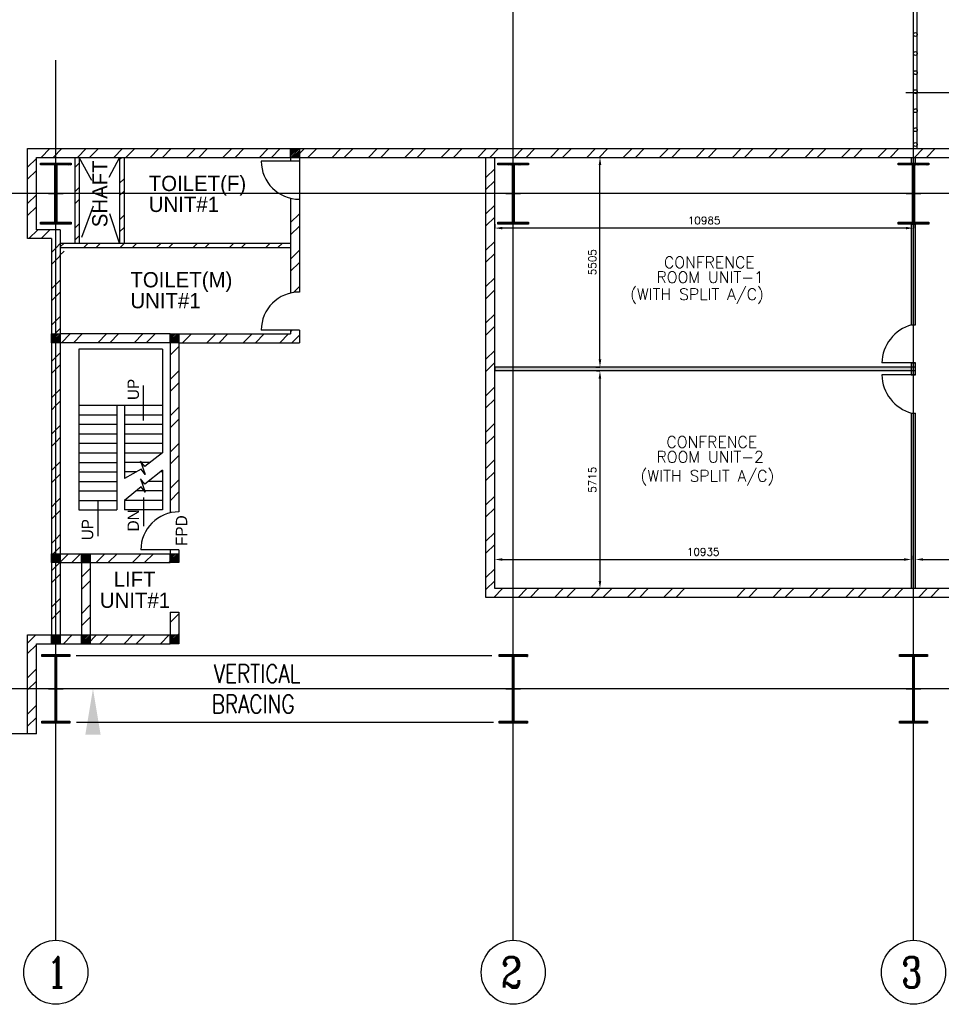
# Model space of a CAD drawing. Extents: x 361682 to 759535, y 756798 to 1113679.
# Tile 31 of 80: x 494328 to 518505, y 930280 to 956122. Entities that reach past the tile are written whole.
import ezdxf

# ---------------------------------------------------------------- set-up
doc = ezdxf.new("R2010")
doc.units = 0
doc.header["$LTSCALE"] = 700
doc.header["$MEASUREMENT"] = 0
doc.header["$PDMODE"] = 2
doc.header["$PDSIZE"] = -1
doc.linetypes.add('CENTER', pattern=[2, 1.25, -0.25, 0.25, -0.25])
doc.layers.get('0').update_dxf_attribs({"linetype": 'CONTINUOUS'})
doc.layers.get('DEFPOINTS').update_dxf_attribs({"linetype": 'CONTINUOUS'})
for name, color, linetype in [('BRACING', 7, 'CONTINUOUS'), ('CEN', 2, 'CENTER'), ('COL', 1, 'CONTINUOUS'), ('DIM', 4, 'CONTINUOUS'), ('GRID', 9, 'CONTINUOUS'), ('OWS', 7, 'CONTINUOUS'), ('PNL', 6, 'CONTINUOUS'), ('ROOM', 7, 'CONTINUOUS'), ('STAIR', 2, 'CONTINUOUS'), ('STEEL', 231, 'CONTINUOUS'), ('TEXT', 4, 'CONTINUOUS'), ('WALL', 7, 'CONTINUOUS'), ('WALLHATCH', 254, 'CONTINUOUS')]:
    doc.layers.add(name, color=color, linetype=linetype)
doc.styles.add('HTX11', font='O8111901')
doc.styles.add('ROMANC', font='romanc')
doc.styles.add('ROMANS', font='romans.shx')
doc.styles.add('ROMANT', font='ROMANT')
doc.dimstyles.new('STANDARD$0', dxfattribs={"dimtxt": 200, "dimasz": 200, "dimexe": 0, "dimexo": 100, "dimgap": 100, "dimtad": 1, "dimdec": 0, "dimzin": 0, "dimdsep": 46, "dimtxsty": 'ROMANS', "dimcen": 0.09, "dimclrd": 256, "dimclre": 256, "dimclrt": 256, "dimadec": 0, "dimazin": 0, "dimtfac": 1, "dimtdec": 0, "dimtmove": 0, "dimatfit": 3, "dimfxl": 1, "dimtolj": 1, "dimtzin": 0, "dimlwd": -1, "dimlwe": -1, "dimarcsym": 0})
pattern_1 = [(0, (995316.982, 140144.124), (15.625, 31.25), [0, -31.25])]

# ---------------------------------------------------------------- blocks, each defined once
blk = doc.blocks.new('C-ROW COLUMN')
at = {"layer": 'COL'}
h = blk.add_hatch(dxfattribs=at)
h.set_pattern_fill('ANSI31', color=256, scale=200, style=0)
h.set_pattern_definition([(45, (-1315.907, -6.545), (-17.6776695, 17.6776695), [])])
h.paths.add_polyline_path([(77855, 120865), (77055, 120865), (77055, 120820), (77855, 120820)])
h.paths.add_polyline_path([(77478, 120820), (77433, 120820), (77433, 119310), (77478, 119310)])
h.paths.add_polyline_path([(77855, 119310), (77055, 119310), (77055, 119265), (77855, 119265)])
at = {"layer": 'CEN'}
for p, q in [((77455, 119265), (77455, 120865)), ((77264, 120065), (77647, 120065))]:
    blk.add_line(p, q, dxfattribs=at)
at = {"layer": 'COL'}
for points in [[(77055, 120865), (77855, 120865), (77855, 120820), (77055, 120820)], [(77433, 120820), (77478, 120820), (77478, 119310), (77433, 119310)], [(77055, 119310), (77855, 119310), (77855, 119265), (77055, 119265)]]:
    blk.add_lwpolyline(points, close=True, dxfattribs=at)
blk = doc.blocks.new('*D2045')
at = {"layer": 'DEFPOINTS', "color": 0, "transparency": 16777216}
for p in [(509561, 946904), (509550, 941189), (509561, 941189)]:
    blk.add_point(p, dxfattribs=at)
at = {"layer": 'ROOM', "transparency": 16777216}
for p, q in [((509461, 946904), (509550, 946904)), ((509461, 941189), (509550, 941189))]:
    blk.add_line(p, q, dxfattribs=at)
at = {"layer": 'ROOM', "color": 3, "transparency": 16777216}
blk.add_line((509550, 946704), (509550, 941389), dxfattribs=at)
for points in [[(509516, 946704), (509583, 946704), (509550, 946904)], [(509516, 941389), (509583, 941389), (509550, 941189)]]:
    blk.add_solid(points, dxfattribs=at)
at = {"layer": 'ROOM', "color": 3, "transparency": 16777216, "insert": (509350, 944047), "char_height": 200, "attachment_point": 5, "rotation": 90, "style": 'ROMANS'}
blk.add_mtext('\\A1;5715', dxfattribs=at)
blk = doc.blocks.new('*D2046')
at = {"layer": 'DEFPOINTS', "color": 0, "transparency": 16777216}
for p in [(509346, 952509), (509551, 952509), (509346, 947004)]:
    blk.add_point(p, dxfattribs=at)
at = {"layer": 'ROOM', "transparency": 16777216}
for p, q in [((509446, 952509), (509551, 952509)), ((509446, 947004), (509551, 947004))]:
    blk.add_line(p, q, dxfattribs=at)
at = {"layer": 'ROOM', "color": 3, "transparency": 16777216}
blk.add_line((509551, 947204), (509551, 952309), dxfattribs=at)
for points in [[(509517, 952309), (509584, 952309), (509551, 952509)], [(509517, 947204), (509584, 947204), (509551, 947004)]]:
    blk.add_solid(points, dxfattribs=at)
at = {"layer": 'ROOM', "color": 3, "transparency": 16777216, "insert": (509351, 949757), "char_height": 200, "attachment_point": 5, "rotation": 90, "style": 'ROMANS'}
blk.add_mtext('\\A1;5505', dxfattribs=at)
blk = doc.blocks.new('*D2047')
at = {"layer": 'DEFPOINTS', "color": 0, "transparency": 16777216}
for p in [(506790, 950652), (506790, 950652), (517775, 950652)]:
    blk.add_point(p, dxfattribs=at)
at = {"layer": 'ROOM', "transparency": 16777216}
for p, q in [((506790, 950752), (506790, 950652)), ((517775, 950752), (517775, 950652))]:
    blk.add_line(p, q, dxfattribs=at)
at = {"layer": 'ROOM', "color": 3, "transparency": 16777216}
blk.add_line((517575, 950652), (506990, 950652), dxfattribs=at)
for points in [[(506990, 950685), (506990, 950619), (506790, 950652)], [(517575, 950685), (517575, 950619), (517775, 950652)]]:
    blk.add_solid(points, dxfattribs=at)
at = {"layer": 'ROOM', "color": 3, "transparency": 16777216, "insert": (512283, 950852), "char_height": 200, "attachment_point": 5, "style": 'ROMANS'}
blk.add_mtext('\\A1;10985', dxfattribs=at)
blk = doc.blocks.new('*D2049')
at = {"layer": 'DEFPOINTS', "color": 0, "transparency": 16777216}
for p in [(517825, 941955), (520333, 941955), (520333, 941955)]:
    blk.add_point(p, dxfattribs=at)
at = {"layer": 'ROOM', "transparency": 16777216}
for p, q in [((517825, 941855), (517825, 941955)), ((520333, 942055), (520333, 941955))]:
    blk.add_line(p, q, dxfattribs=at)
at = {"layer": 'ROOM', "color": 3, "transparency": 16777216}
blk.add_line((518025, 941955), (520133, 941955), dxfattribs=at)
for points in [[(518025, 941988), (518025, 941922), (517825, 941955)], [(520133, 941988), (520133, 941922), (520333, 941955)]]:
    blk.add_solid(points, dxfattribs=at)
at = {"layer": 'ROOM', "color": 3, "transparency": 16777216, "insert": (519079, 942155), "char_height": 200, "attachment_point": 5, "style": 'ROMANS'}
blk.add_mtext('\\A1;2508', dxfattribs=at)
blk = doc.blocks.new('*D2050')
at = {"layer": 'DEFPOINTS', "color": 0, "transparency": 16777216}
for p in [(506790, 941955), (517725, 941955), (517725, 941955)]:
    blk.add_point(p, dxfattribs=at)
at = {"layer": 'ROOM', "transparency": 16777216}
for p, q in [((506790, 941855), (506790, 941955)), ((517725, 942055), (517725, 941955))]:
    blk.add_line(p, q, dxfattribs=at)
at = {"layer": 'ROOM', "color": 3, "transparency": 16777216}
blk.add_line((506990, 941955), (517525, 941955), dxfattribs=at)
for points in [[(506990, 941988), (506990, 941921), (506790, 941955)], [(517525, 941988), (517525, 941921), (517725, 941955)]]:
    blk.add_solid(points, dxfattribs=at)
at = {"layer": 'ROOM', "color": 3, "transparency": 16777216, "insert": (512258, 942155), "char_height": 200, "attachment_point": 5, "style": 'ROMANS'}
blk.add_mtext('\\A1;10935', dxfattribs=at)

msp = doc.modelspace()

# ---------------------------------------------------------------- hatches: boundary and pattern name
at = {"layer": 'COL'}
h = msp.add_hatch(dxfattribs=at)
h.set_pattern_fill('ANSI31', color=256, scale=200, style=0)
h.set_pattern_definition([(45, (416503.825, 831487.805), (-17.6776695, 17.6776695), [])])
h.paths.add_polyline_path([(495675.2, 952359.5), (494875.2, 952359.5), (494875.2, 952314.5), (495675.2, 952314.5)])
h.paths.add_polyline_path([(495297.7, 952314.5), (495252.7, 952314.5), (495252.7, 950804.5), (495297.7, 950804.5)])
h.paths.add_polyline_path([(495675.2, 950804.5), (494875.2, 950804.5), (494875.2, 950759.5), (495675.2, 950759.5)])
h = msp.add_hatch(dxfattribs=at)
h.set_pattern_fill('ANSI31', color=256, scale=200, style=0)
h.set_pattern_definition([(45, (428503.825, 831487.805), (-17.6776695, 17.6776695), [])])
h.paths.add_polyline_path([(507675.2, 952359.5), (506875.2, 952359.5), (506875.2, 952314.5), (507675.2, 952314.5)])
h.paths.add_polyline_path([(507297.7, 952314.5), (507252.7, 952314.5), (507252.7, 950804.5), (507297.7, 950804.5)])
h.paths.add_polyline_path([(507675.2, 950804.5), (506875.2, 950804.5), (506875.2, 950759.5), (507675.2, 950759.5)])
h = msp.add_hatch(dxfattribs=at)
h.set_pattern_fill('ANSI31', color=256, scale=200, style=0)
h.set_pattern_definition([(45, (439003.825, 831487.805), (-17.6776695, 17.6776695), [])])
h.paths.add_polyline_path([(518175.2, 952359.5), (517375.2, 952359.5), (517375.2, 952314.5), (518175.2, 952314.5)])
h.paths.add_polyline_path([(517797.7, 952314.5), (517752.7, 952314.5), (517752.7, 950804.5), (517797.7, 950804.5)])
h.paths.add_polyline_path([(518175.2, 950804.5), (517375.2, 950804.5), (517375.2, 950759.5), (518175.2, 950759.5)])
h = msp.add_hatch(dxfattribs=at)
h.set_pattern_fill('ANSI31', color=256, scale=200, style=0)
h.set_pattern_definition([(45, (479332.993, 915673.64), (-17.67767, 17.67767), [])])
h.paths.add_polyline_path([(494905.2, 937709.5), (495645.2, 937709.5), (495645.2, 937659.5), (494905.2, 937659.5)])
h.paths.add_polyline_path([(495259.2, 939409.5), (495291.2, 939409.5), (495291.2, 937709.5), (495259.2, 937709.5)])
h.paths.add_polyline_path([(494905.2, 939459.5), (495645.2, 939459.5), (495645.2, 939409.5), (494905.2, 939409.5)])
h = msp.add_hatch(dxfattribs=at)
h.set_pattern_fill('ANSI31', color=256, scale=200, style=0)
h.set_pattern_definition([(45, (491332.993, 915673.64), (-17.67767, 17.67767), [])])
h.paths.add_polyline_path([(506905.2, 937709.5), (507645.2, 937709.5), (507645.2, 937659.5), (506905.2, 937659.5)])
h.paths.add_polyline_path([(507259.2, 939409.5), (507291.2, 939409.5), (507291.2, 937709.5), (507259.2, 937709.5)])
h.paths.add_polyline_path([(506905.2, 939459.5), (507645.2, 939459.5), (507645.2, 939409.5), (506905.2, 939409.5)])
h = msp.add_hatch(dxfattribs=at)
h.set_pattern_fill('ANSI31', color=256, scale=200, style=0)
h.set_pattern_definition([(45, (501832.993, 915673.64), (-17.67767, 17.67767), [])])
h.paths.add_polyline_path([(517405.2, 937709.5), (518145.2, 937709.5), (518145.2, 937659.5), (517405.2, 937659.5)])
h.paths.add_polyline_path([(517759.2, 939409.5), (517791.2, 939409.5), (517791.2, 937709.5), (517759.2, 937709.5)])
h.paths.add_polyline_path([(517405.2, 939459.5), (518145.2, 939459.5), (518145.2, 939409.5), (517405.2, 939409.5)])
at = {"layer": 'WALLHATCH'}
h = msp.add_hatch(dxfattribs=at)
h.set_pattern_fill('DOTS', color=2, scale=500)
h.set_pattern_definition(pattern_1)
h.paths.add_polyline_path([(517825.2, 950759.5), (517775.2, 950759.5), (517775.2, 948112), (517825.2, 948112)])
h.paths.add_polyline_path([(517775.2, 950759.5), (517725.2, 950759.5), (517725.2, 948112), (517775.2, 948112)])
h.paths.add_polyline_path([(517825.2, 952509.5), (517775.2, 952509.5), (517775.2, 952359.5), (517825.2, 952359.5)])
h.paths.add_polyline_path([(517775.2, 952509.5), (517725.2, 952509.5), (517725.2, 952359.5), (517775.2, 952359.5)])
h.paths.add_polyline_path([(517775.2, 947112), (517725.2, 947112), (517725.2, 947004.5), (517775.2, 947004.5)])
h.paths.add_polyline_path([(517825.2, 947112), (517775.2, 947112), (517775.2, 947004.5), (517825.2, 947004.5)])
h.paths.add_polyline_path([(517825.2, 947004.5), (517775.2, 947004.5), (517775.2, 946904.5), (517825.2, 946904.5)])
h.paths.add_polyline_path([(517775.2, 947004.5), (517725.2, 947004.5), (517725.2, 946904.5), (517775.2, 946904.5)])
h.paths.add_polyline_path([(517775.2, 946904.5), (517725.2, 946904.5), (517725.2, 946797), (517775.2, 946797)])
h.paths.add_polyline_path([(517825.2, 946904.5), (517775.2, 946904.5), (517775.2, 946797), (517825.2, 946797)])
h = msp.add_hatch(dxfattribs=at)
h.set_pattern_fill('DOTS', color=2, scale=500)
h.set_pattern_definition(pattern_1)
h.paths.add_polyline_path([(517725.2, 947004.5), (507275.2, 947004.5), (507275.2, 946904.5), (517725.2, 946904.5)])
h.paths.add_polyline_path([(507275.2, 947004.5), (506790.2, 947004.5), (506790.2, 946904.5), (507275.2, 946904.5)])
h = msp.add_hatch(dxfattribs=at)
h.set_pattern_fill('DOTS', color=2, scale=500)
h.set_pattern_definition(pattern_1)
h.paths.add_polyline_path([(517825.2, 945797), (517775.2, 945797), (517775.2, 941189.5), (517825.2, 941189.5)])
h.paths.add_polyline_path([(517775.2, 945797), (517725.2, 945797), (517725.2, 941189.5), (517775.2, 941189.5)])

# ---------------------------------------------------------------- linework, layer by layer
for p, q in [((494888, 952509.5), (495118, 952739.5)), ((495206.2, 952509.5), (495436.2, 952739.5)), ((495842.6, 952509.5), (496072.6, 952739.5)), ((496160.8, 952509.5), (496390.8, 952739.5)), ((496797.2, 952509.5), (497027.2, 952739.5)), ((497115.4, 952509.5), (497345.4, 952739.5)), ((497751.8, 952509.5), (497981.8, 952739.5)), ((498070, 952509.5), (498300, 952739.5)), ((498706.4, 952509.5), (498936.4, 952739.5)), ((499024.6, 952509.5), (499254.6, 952739.5)), ((499661, 952509.5), (499891, 952739.5)), ((499979.2, 952509.5), (500209.2, 952739.5)), ((500615.6, 952509.5), (500845.6, 952739.5)), ((500933.8, 952509.5), (501163.8, 952739.5)), ((501570.2, 952509.5), (501800.2, 952739.5)), ((501888.4, 952509.5), (502118.4, 952739.5)), ((502524.8, 952509.5), (502754.8, 952739.5)), ((502843, 952509.5), (503073, 952739.5)), ((503479.4, 952509.5), (503709.4, 952739.5)), ((503797.6, 952509.5), (504027.6, 952739.5)), ((504434, 952509.5), (504664, 952739.5)), ((504752.2, 952509.5), (504982.2, 952739.5)), ((505388.6, 952509.5), (505618.6, 952739.5)), ((505706.8, 952509.5), (505936.8, 952739.5)), ((506343.2, 952509.5), (506573.2, 952739.5)), ((506661.3, 952509.5), (506891.3, 952739.5)), ((507297.7, 952509.5), (507527.7, 952739.5)), ((507615.9, 952509.5), (507845.9, 952739.5)), ((508252.3, 952509.5), (508482.3, 952739.5)), ((508570.5, 952509.5), (508800.5, 952739.5)), ((509206.9, 952509.5), (509436.9, 952739.5)), ((509525.1, 952509.5), (509755.1, 952739.5)), ((510161.5, 952509.5), (510391.5, 952739.5)), ((510479.7, 952509.5), (510709.7, 952739.5)), ((511116.1, 952509.5), (511346.1, 952739.5)), ((511434.3, 952509.5), (511664.3, 952739.5)), ((512070.7, 952509.5), (512300.7, 952739.5)), ((512388.9, 952509.5), (512618.9, 952739.5)), ((513025.3, 952509.5), (513255.3, 952739.5)), ((513343.5, 952509.5), (513573.5, 952739.5)), ((513979.9, 952509.5), (514209.9, 952739.5)), ((514298.1, 952509.5), (514528.1, 952739.5)), ((514934.5, 952509.5), (515164.5, 952739.5)), ((515252.7, 952509.5), (515482.7, 952739.5)), ((515889.1, 952509.5), (516119.1, 952739.5)), ((516207.3, 952509.5), (516437.3, 952739.5)), ((516843.7, 952509.5), (517073.7, 952739.5)), ((517161.9, 952509.5), (517391.9, 952739.5)), ((517798.3, 952509.5), (518028.3, 952739.5)), ((518116.5, 952509.5), (518346.5, 952739.5)), ((494535.2, 952252.9), (494765.2, 952482.9)), ((495775.2, 952243.6), (495890.2, 952358.6)), ((496950.2, 952464), (496995.6, 952509.5)), ((494535.2, 951934.7), (494765.2, 952164.7)), ((506560.2, 951981.9), (506790.2, 952211.9)), ((496950.2, 951827.6), (497065.2, 951942.6)), ((506560.2, 951663.7), (506790.2, 951893.7)), ((494535.2, 951298.3), (494765.2, 951528.3)), ((495775.2, 951607.2), (495890.2, 951722.2)), ((496950.2, 951509.4), (497065.2, 951624.4)), ((495775.2, 951289), (495835.6, 951349.5)), ((495835.6, 951349.5), (495890.2, 951404)), ((506560.2, 951027.3), (506790.2, 951257.3)), ((494535.2, 950980.1), (494765.2, 951210.1)), ((501435.2, 950795.1), (501665.2, 951025.1)), ((495775.2, 950652.6), (495890.2, 950767.6)), ((496950.2, 950873), (497065.2, 950988)), ((506560.2, 950709.1), (506790.2, 950939.1)), ((494570.9, 950379.5), (494800.9, 950609.5)), ((494889.1, 950379.5), (495119.1, 950609.5)), ((496950.2, 950554.9), (497065.2, 950669.9)), ((501435.2, 950476.9), (501665.2, 950706.9)), ((495275.2, 950129.1), (495390.2, 950244.1)), ((495390.2, 950159.4), (495490.2, 950259.5)), ((495775.2, 950334.4), (495890.2, 950449.4)), ((496011.6, 950144.5), (496126.6, 950259.5)), ((496329.8, 950144.5), (496444.8, 950259.5)), ((496966.2, 950144.5), (497081.2, 950259.5)), ((497284.4, 950144.5), (497399.4, 950259.5)), ((497920.8, 950144.5), (498035.8, 950259.5)), ((498239, 950144.5), (498354, 950259.5)), ((498875.4, 950144.5), (498990.4, 950259.5)), ((499193.6, 950144.5), (499308.6, 950259.5)), ((499830, 950144.5), (499945, 950259.5)), ((500148.2, 950144.5), (500263.2, 950259.5)), ((500784.6, 950144.5), (500899.6, 950259.5)), ((501102.8, 950144.5), (501217.8, 950259.5)), ((506560.2, 950072.7), (506790.2, 950302.7)), ((495160.2, 950014.1), (495275.2, 950129.1)), ((495375.2, 949934.5), (495490.2, 950049.5)), ((501435.2, 949840.5), (501665.2, 950070.5)), ((506560.2, 949754.5), (506790.2, 949984.5)), ((495160.2, 949695.9), (495275.2, 949810.9)), ((495275.2, 949810.9), (495390.2, 949925.9)), ((501435.2, 949522.3), (501665.2, 949752.3)), ((495275.2, 949174.5), (495390.2, 949289.5)), ((506560.2, 949118.1), (506790.2, 949348.1)), ((495160.2, 949059.5), (495275.2, 949174.5)), ((495275.2, 948856.4), (495390.2, 948971.4)), ((501512, 948962.7), (501665.2, 949115.9)), ((506560.2, 948799.9), (506790.2, 949029.9)), ((495160.2, 948741.4), (495275.2, 948856.4)), ((495160.2, 948105), (495275.2, 948220)), ((495275.2, 948220), (495390.2, 948335)), ((506560.2, 948163.5), (506790.2, 948393.5)), ((495247.9, 947874.5), (495275.2, 947901.8)), ((495275.2, 947901.8), (495390.2, 948016.8)), ((501435.2, 947931.3), (501478.4, 947974.5)), ((506560.2, 947845.4), (506790.2, 948075.4)), ((495420.8, 947644.5), (495650.8, 947874.5)), ((495739, 947644.5), (495969, 947874.5)), ((496375.4, 947644.5), (496605.4, 947874.5)), ((496693.6, 947644.5), (496923.6, 947874.5)), ((497330, 947644.5), (497560, 947874.5)), ((497648.2, 947644.5), (497878.2, 947874.5)), ((498275.2, 947635.1), (498284.6, 947644.5)), ((498505.2, 947865.1), (498514.6, 947874.5)), ((498602.8, 947644.5), (498832.8, 947874.5)), ((499239.2, 947644.5), (499469.2, 947874.5)), ((499557.4, 947644.5), (499787.4, 947874.5)), ((500193.8, 947644.5), (500423.8, 947874.5)), ((500512, 947644.5), (500742, 947874.5)), ((501148.4, 947644.5), (501378.4, 947874.5)), ((501466.6, 947644.5), (501665.2, 947843.1)), ((495275.2, 947265.4), (495390.2, 947380.4)), ((498275.2, 947316.9), (498505.2, 947546.9)), ((506560.2, 947209), (506790.2, 947439)), ((495160.2, 947150.4), (495275.2, 947265.4)), ((506560.2, 946890.8), (506790.2, 947120.8)), ((495160.2, 946832.2), (495275.2, 946947.2)), ((495275.2, 946947.2), (495390.2, 947062.2)), ((498275.2, 946680.5), (498505.2, 946910.5)), ((495275.2, 946310.8), (495390.2, 946425.8)), ((498275.2, 946362.3), (498505.2, 946592.3)), ((506560.2, 946254.4), (506790.2, 946484.4)), ((495160.2, 946195.8), (495275.2, 946310.8)), ((495275.2, 945992.6), (495390.2, 946107.6)), ((506560.2, 945936.2), (506790.2, 946166.2)), ((495160.2, 945877.6), (495275.2, 945992.6)), ((498275.2, 945725.9), (498505.2, 945955.9)), ((498275.2, 945407.7), (498505.2, 945637.7)), ((495160.2, 945241.2), (495275.2, 945356.2)), ((495275.2, 945356.2), (495390.2, 945471.2)), ((506560.2, 945299.8), (506790.2, 945529.8)), ((495275.2, 945038), (495390.2, 945153)), ((506560.2, 944981.6), (506790.2, 945211.6)), ((495160.2, 944923), (495275.2, 945038)), ((498275.2, 944771.3), (498505.2, 945001.3)), ((498275.2, 944453.1), (498505.2, 944683.1)), ((506560.2, 944345.2), (506790.2, 944575.2)), ((495160.2, 944286.6), (495275.2, 944401.6)), ((495275.2, 944401.6), (495390.2, 944516.6)), ((495160.2, 943968.4), (495275.2, 944083.4)), ((495275.2, 944083.4), (495390.2, 944198.4)), ((498275.2, 943816.7), (498505.2, 944046.7)), ((506560.2, 944027), (506790.2, 944257)), ((495275.2, 943447), (495390.2, 943562)), ((498275.2, 943498.5), (498505.2, 943728.5)), ((506560.2, 943390.6), (506790.2, 943620.6)), ((495160.2, 943332), (495275.2, 943447)), ((495275.2, 943128.8), (495390.2, 943243.8)), ((506560.2, 943072.4), (506790.2, 943302.4)), ((495160.2, 943013.8), (495275.2, 943128.8)), ((495160.2, 942377.4), (495275.2, 942492.4)), ((495275.2, 942492.4), (495390.2, 942607.4)), ((506560.2, 942436), (506790.2, 942666)), ((495275.2, 942174.2), (495390.2, 942289.2)), ((506560.2, 942117.8), (506790.2, 942347.8)), ((495205.5, 942104.5), (495275.2, 942174.2)), ((495390.2, 941886.3), (495608.4, 942104.5)), ((495696.6, 941874.5), (495926.6, 942104.5)), ((496333, 941874.5), (496563, 942104.5)), ((496651.2, 941874.5), (496881.2, 942104.5)), ((497287.6, 941874.5), (497517.6, 942104.5)), ((497605.8, 941874.5), (497835.8, 942104.5)), ((495160.2, 941656.3), (495378.4, 941874.5)), ((495945.2, 941486.7), (496175.2, 941716.7)), ((498242.2, 941874.5), (498275.2, 941907.5)), ((506560.2, 941481.4), (506790.2, 941711.4)), ((495160.2, 941338.1), (495390.2, 941568.1)), ((495945.2, 941168.5), (496175.2, 941398.5)), ((506560.2, 941163.2), (506790.2, 941393.2)), ((506765.7, 940959.5), (506995.7, 941189.5)), ((507402.1, 940959.5), (507632.1, 941189.5)), ((507720.3, 940959.5), (507950.3, 941189.5)), ((508356.7, 940959.5), (508586.7, 941189.5)), ((508674.9, 940959.5), (508904.9, 941189.5)), ((509311.3, 940959.5), (509541.3, 941189.5)), ((509629.4, 940959.5), (509859.4, 941189.5)), ((510265.8, 940959.5), (510495.8, 941189.5)), ((510584, 940959.5), (510814, 941189.5)), ((511220.4, 940959.5), (511450.4, 941189.5)), ((511538.6, 940959.5), (511768.6, 941189.5)), ((513129.6, 940959.5), (513359.6, 941189.5)), ((513447.8, 940959.5), (513677.8, 941189.5)), ((514084.2, 940959.5), (514314.2, 941189.5)), ((514402.4, 940959.5), (514632.4, 941189.5)), ((515038.8, 940959.5), (515268.8, 941189.5)), ((515357, 940959.5), (515587, 941189.5)), ((515993.4, 940959.5), (516223.4, 941189.5)), ((516311.6, 940959.5), (516541.6, 941189.5)), ((516948, 940959.5), (517178, 941189.5)), ((517266.2, 940959.5), (517496.2, 941189.5)), ((517902.6, 940959.5), (518132.6, 941189.5)), ((518220.8, 940959.5), (518450.8, 941189.5)), ((495160.2, 940701.7), (495390.2, 940931.7)), ((495945.2, 940532.1), (496175.2, 940762.1)), ((495160.2, 940383.5), (495390.2, 940613.5)), ((495945.2, 940213.9), (496175.2, 940443.9)), ((494535.2, 939758.5), (494751.2, 939974.5)), ((495157.6, 939744.5), (495387.6, 939974.5)), ((495287.6, 939874.5), (495390.2, 939977.1)), ((495475.8, 939744.5), (495705.8, 939974.5)), ((496112.2, 939744.5), (496342.2, 939974.5)), ((496430.4, 939744.5), (496660.4, 939974.5)), ((497066.8, 939744.5), (497296.8, 939974.5)), ((497384.9, 939744.5), (497614.9, 939974.5)), ((498021.3, 939744.5), (498251.3, 939974.5)), ((494535.2, 939488.9), (494765.2, 939718.9)), ((495275.2, 937659.5), (495275.2, 939459.5)), ((507275.2, 937659.5), (507275.2, 939459.5)), ((517775.2, 937659.5), (517775.2, 939459.5)), ((494535.2, 938852.5), (494765.2, 939082.5)), ((494535.2, 938534.3), (494765.2, 938764.3)), ((494535.2, 937897.9), (494765.2, 938127.9)), ((494535.2, 937579.7), (494765.2, 937809.7))]:
    msp.add_line(p, q)
for centre in [(495275.2, 931120.4), (495275.2, 931120.4), (507275.2, 931120.4), (507275.2, 931120.4), (517775.2, 931120.4), (517775.2, 931120.4)]:
    msp.add_circle(centre, 840.3)
at = {"layer": 'BRACING'}
for p, q in [((495805, 939434.5), (506714.9, 939434.5)), ((495818.6, 937684.5), (506756.9, 937684.5))]:
    msp.add_line(p, q, dxfattribs=at)
at = {"layer": 'CEN'}
for p, q in [((495275.2, 950759.5), (495275.2, 952359.5)), ((496217.9, 951903.5), (495890.2, 952509.5)), ((496950.2, 952509.5), (496662.9, 951978.3)), ((507275.2, 950759.5), (507275.2, 952359.5)), ((517775.2, 950759.5), (517775.2, 952359.5)), ((495083.6, 951559.5), (495466.7, 951559.5)), ((507083.6, 951559.5), (507466.7, 951559.5)), ((517583.6, 951559.5), (517966.7, 951559.5)), ((496254.9, 951223.8), (495890.2, 950259.5)), ((496950.2, 950259.5), (496693, 951025)), ((495275.2, 937659.5), (495275.2, 939459.5)), ((507275.2, 937659.5), (507275.2, 939459.5)), ((517775.2, 937659.5), (517775.2, 939459.5)), ((495083.6, 938559.5), (495466.7, 938559.5)), ((507083.6, 938559.5), (507466.7, 938559.5)), ((517583.6, 938559.5), (517966.7, 938559.5))]:
    msp.add_line(p, q, dxfattribs=at)
at = {"layer": 'COL', "color": 1}
for p, q in [((501623.2, 952739.5), (501435.2, 952551.5)), ((501579, 952739.5), (501435.2, 952595.7)), ((501534.8, 952739.5), (501435.2, 952639.8)), ((501490.6, 952739.5), (501435.2, 952684)), ((501446.4, 952739.5), (501435.2, 952728.2)), ((501665.2, 952737.3), (501437.4, 952509.5)), ((501665.2, 952693.1), (501481.6, 952509.5)), ((501665.2, 952648.9), (501525.8, 952509.5)), ((501665.2, 952604.7), (501570, 952509.5)), ((501665.2, 952560.5), (501614.2, 952509.5)), ((501665.2, 952516.3), (501658.4, 952509.5)), ((495348.2, 947874.5), (495160.2, 947686.5)), ((495304, 947874.5), (495160.2, 947730.7)), ((495259.8, 947874.5), (495160.2, 947774.8)), ((495215.6, 947874.5), (495160.2, 947819)), ((495171.4, 947874.5), (495160.2, 947863.2)), ((495390.2, 947872.3), (495162.4, 947644.5)), ((495390.2, 947828.1), (495206.6, 947644.5)), ((495390.2, 947783.9), (495250.8, 947644.5)), ((495390.2, 947739.7), (495295, 947644.5)), ((495390.2, 947695.5), (495339.2, 947644.5)), ((495390.2, 947651.3), (495383.4, 947644.5)), ((498463.2, 947874.5), (498275.2, 947686.5)), ((498419, 947874.5), (498275.2, 947730.7)), ((498374.8, 947874.5), (498275.2, 947774.8)), ((498330.6, 947874.5), (498275.2, 947819)), ((498286.4, 947874.5), (498275.2, 947863.2)), ((498505.2, 947872.3), (498277.4, 947644.5)), ((498505.2, 947828.1), (498321.6, 947644.5)), ((498505.2, 947783.9), (498365.8, 947644.5)), ((498505.2, 947739.7), (498410, 947644.5)), ((498505.2, 947695.5), (498454.2, 947644.5)), ((498505.2, 947651.3), (498498.4, 947644.5)), ((495348.2, 942104.5), (495160.2, 941916.5)), ((495304, 942104.5), (495160.2, 941960.7)), ((495259.8, 942104.5), (495160.2, 942004.8)), ((495215.6, 942104.5), (495160.2, 942049)), ((495171.4, 942104.5), (495160.2, 942093.2)), ((495390.2, 942102.3), (495162.4, 941874.5)), ((495390.2, 942058.1), (495206.6, 941874.5)), ((495390.2, 942013.9), (495250.8, 941874.5)), ((495390.2, 941969.7), (495295, 941874.5)), ((496133.2, 942104.5), (495945.2, 941916.5)), ((496089, 942104.5), (495945.2, 941960.7)), ((496044.8, 942104.5), (495945.2, 942004.8)), ((496000.6, 942104.5), (495945.2, 942049)), ((495956.4, 942104.5), (495945.2, 942093.2)), ((496175.2, 942102.3), (495947.4, 941874.5)), ((496175.2, 942058.1), (495991.6, 941874.5)), ((496175.2, 942013.9), (496035.8, 941874.5)), ((496175.2, 941969.7), (496080, 941874.5)), ((498463.2, 942104.5), (498275.2, 941916.5)), ((498419, 942104.5), (498275.2, 941960.7)), ((498374.8, 942104.5), (498275.2, 942004.8)), ((498330.6, 942104.5), (498275.2, 942049)), ((498286.4, 942104.5), (498275.2, 942093.2)), ((498505.2, 942102.3), (498277.4, 941874.5)), ((498505.2, 942058.1), (498321.6, 941874.5)), ((498505.2, 942013.9), (498365.8, 941874.5)), ((498505.2, 941969.7), (498410, 941874.5)), ((495390.2, 941925.5), (495339.2, 941874.5)), ((495390.2, 941881.3), (495383.4, 941874.5)), ((496175.2, 941925.5), (496124.2, 941874.5)), ((496175.2, 941881.3), (496168.4, 941874.5)), ((498505.2, 941925.5), (498454.2, 941874.5)), ((498505.2, 941881.3), (498498.4, 941874.5)), ((495348.2, 939974.5), (495160.2, 939786.5)), ((495304, 939974.5), (495160.2, 939830.7)), ((495259.8, 939974.5), (495160.2, 939874.8)), ((495215.6, 939974.5), (495160.2, 939919)), ((495171.4, 939974.5), (495160.2, 939963.2)), ((495390.2, 939972.3), (495162.4, 939744.5)), ((495390.2, 939928.1), (495206.6, 939744.5)), ((495390.2, 939883.9), (495250.8, 939744.5)), ((496133.2, 939974.5), (495945.2, 939786.5)), ((496089, 939974.5), (495945.2, 939830.7)), ((496044.8, 939974.5), (495945.2, 939874.8)), ((496000.6, 939974.5), (495945.2, 939919)), ((495956.4, 939974.5), (495945.2, 939963.2)), ((496175.2, 939972.3), (495947.4, 939744.5)), ((496175.2, 939928.1), (495991.6, 939744.5)), ((496175.2, 939883.9), (496035.8, 939744.5)), ((498463.2, 939974.5), (498275.2, 939786.5)), ((498419, 939974.5), (498275.2, 939830.7)), ((498374.8, 939974.5), (498275.2, 939874.8)), ((498330.6, 939974.5), (498275.2, 939919)), ((498286.4, 939974.5), (498275.2, 939963.2)), ((498505.2, 939972.3), (498277.4, 939744.5)), ((498505.2, 939928.1), (498321.6, 939744.5)), ((498505.2, 939883.9), (498365.8, 939744.5)), ((495390.2, 939839.7), (495295, 939744.5)), ((495390.2, 939795.5), (495339.2, 939744.5)), ((495390.2, 939751.3), (495383.4, 939744.5)), ((496175.2, 939839.7), (496080, 939744.5)), ((496175.2, 939795.5), (496124.2, 939744.5)), ((496175.2, 939751.3), (496168.4, 939744.5)), ((498505.2, 939839.7), (498410, 939744.5)), ((498505.2, 939795.5), (498454.2, 939744.5)), ((498505.2, 939751.3), (498498.4, 939744.5))]:
    msp.add_line(p, q, dxfattribs=at)
at = {"layer": 'COL'}
for p, q in [((501435.2, 952739.5), (501665.2, 952739.5)), ((501435.2, 952509.5), (501435.2, 952739.5)), ((501665.2, 952739.5), (501665.2, 952509.5)), ((501665.2, 952509.5), (501435.2, 952509.5)), ((495160.2, 947874.5), (495390.2, 947874.5)), ((495160.2, 947644.5), (495160.2, 947874.5)), ((495390.2, 947644.5), (495160.2, 947644.5)), ((495390.2, 947874.5), (495390.2, 947644.5)), ((498275.2, 947874.5), (498505.2, 947874.5)), ((498275.2, 947644.5), (498275.2, 947874.5)), ((498505.2, 947644.5), (498275.2, 947644.5)), ((498505.2, 947874.5), (498505.2, 947644.5)), ((495160.2, 942104.5), (495390.2, 942104.5)), ((495160.2, 941874.5), (495160.2, 942104.5)), ((495390.2, 942104.5), (495390.2, 941874.5)), ((495945.2, 942104.5), (496175.2, 942104.5)), ((495945.2, 941874.5), (495945.2, 942104.5)), ((496175.2, 942104.5), (496175.2, 941874.5)), ((498275.2, 942104.5), (498505.2, 942104.5)), ((498275.2, 941874.5), (498275.2, 942104.5)), ((498505.2, 942104.5), (498505.2, 941874.5)), ((495390.2, 941874.5), (495160.2, 941874.5)), ((496175.2, 941874.5), (495945.2, 941874.5)), ((498505.2, 941874.5), (498275.2, 941874.5)), ((495160.2, 939974.5), (495390.2, 939974.5)), ((495160.2, 939744.5), (495160.2, 939974.5)), ((495390.2, 939974.5), (495390.2, 939744.5)), ((495945.2, 939974.5), (496175.2, 939974.5)), ((495945.2, 939744.5), (495945.2, 939974.5)), ((496175.2, 939974.5), (496175.2, 939744.5)), ((498275.2, 939974.5), (498505.2, 939974.5)), ((498275.2, 939744.5), (498275.2, 939974.5)), ((498505.2, 939974.5), (498505.2, 939744.5)), ((495390.2, 939744.5), (495160.2, 939744.5)), ((496175.2, 939744.5), (495945.2, 939744.5)), ((498505.2, 939744.5), (498275.2, 939744.5))]:
    msp.add_line(p, q, dxfattribs=at)
for points in [[(494875.2, 952359.5), (495675.2, 952359.5), (495675.2, 952314.5), (494875.2, 952314.5)], [(495252.7, 952314.5), (495297.7, 952314.5), (495297.7, 950804.5), (495252.7, 950804.5)], [(506875.2, 952359.5), (507675.2, 952359.5), (507675.2, 952314.5), (506875.2, 952314.5)], [(507252.7, 952314.5), (507297.7, 952314.5), (507297.7, 950804.5), (507252.7, 950804.5)], [(517375.2, 952359.5), (518175.2, 952359.5), (518175.2, 952314.5), (517375.2, 952314.5)], [(517752.7, 952314.5), (517797.7, 952314.5), (517797.7, 950804.5), (517752.7, 950804.5)], [(494875.2, 950804.5), (495675.2, 950804.5), (495675.2, 950759.5), (494875.2, 950759.5)], [(506875.2, 950804.5), (507675.2, 950804.5), (507675.2, 950759.5), (506875.2, 950759.5)], [(517375.2, 950804.5), (518175.2, 950804.5), (518175.2, 950759.5), (517375.2, 950759.5)], [(494905.2, 939459.5), (495645.2, 939459.5), (495645.2, 939409.5), (494905.2, 939409.5)], [(495259.2, 939409.5), (495291.2, 939409.5), (495291.2, 937709.5), (495259.2, 937709.5)], [(506905.2, 939459.5), (507645.2, 939459.5), (507645.2, 939409.5), (506905.2, 939409.5)], [(507259.2, 939409.5), (507291.2, 939409.5), (507291.2, 937709.5), (507259.2, 937709.5)], [(517405.2, 939459.5), (518145.2, 939459.5), (518145.2, 939409.5), (517405.2, 939409.5)], [(517759.2, 939409.5), (517791.2, 939409.5), (517791.2, 937709.5), (517759.2, 937709.5)], [(494905.2, 937709.5), (495645.2, 937709.5), (495645.2, 937659.5), (494905.2, 937659.5)], [(506905.2, 937709.5), (507645.2, 937709.5), (507645.2, 937659.5), (506905.2, 937659.5)], [(517405.2, 937709.5), (518145.2, 937709.5), (518145.2, 937659.5), (517405.2, 937659.5)]]:
    msp.add_lwpolyline(points, close=True, dxfattribs=at)
at = {"layer": 'DIM'}
for p, q in [((518775.2, 954201.3), (517575.2, 954201.3)), ((496475.2, 938559.5), (496250.2, 938559.5))]:
    msp.add_line(p, q, dxfattribs=at)
msp.add_solid([(496050.2, 937359.5), (496450.2, 937359.5), (496250.2, 938559.5)], dxfattribs=at)
at = {"layer": 'GRID'}
for p, q in [((507275.2, 931960.7), (507275.2, 978008)), ((517775.2, 931960.7), (517775.2, 978008)), ((495275.2, 931960.7), (495275.2, 955059.5)), ((540588.2, 951559.5), (492599.7, 951559.5)), ((517775.2, 941189.5), (517775.2, 945797)), ((540466.7, 938559.5), (492598.8, 938559.5)), ((508775.2, 938559.5), (493775.2, 938559.5))]:
    msp.add_line(p, q, dxfattribs=at)
at = {"layer": 'OWS', "color": 7}
msp.add_line((494765.2, 937378.8), (493325.3, 937378.8), dxfattribs=at)
at = {"layer": 'PNL', "color": 7}
for p, q in [((517725.2, 950759.5), (517825.2, 950759.5)), ((506790.2, 947004.5), (506790.2, 946904.5))]:
    msp.add_line(p, q, dxfattribs=at)
at = {"layer": 'ROOM', "color": 60}
for p, q in [((517725.2, 952359.5), (517725.2, 952509.5)), ((517725.2, 952359.5), (517825.2, 952359.5)), ((517825.2, 952359.5), (517825.2, 952509.5)), ((517725.2, 948112), (517725.2, 950759.5)), ((517825.2, 948112), (517825.2, 950759.5)), ((517825.2, 947004.5), (506790.2, 947004.5)), ((517825.2, 946904.5), (506790.2, 946904.5)), ((517725.2, 946797), (517725.2, 947112)), ((517825.2, 946797), (517825.2, 947112)), ((517725.2, 941189.5), (517725.2, 945797)), ((517825.2, 941189.5), (517825.2, 945797))]:
    msp.add_line(p, q, dxfattribs=at)
at = {"layer": 'ROOM', "color": 6}
for p, q in [((517725.2, 948112), (517825.2, 948112)), ((517717.7, 947112), (517825.2, 947112)), ((517717.7, 946797), (517825.2, 946797)), ((517725.2, 945797), (517825.2, 945797))]:
    msp.add_line(p, q, dxfattribs=at)
at = {"layer": 'ROOM', "color": 7}
msp.add_line((517832.7, 941189.5), (517717.7, 941189.5), dxfattribs=at)
at = {"layer": 'ROOM', "color": 6, "flags": 128}
for points in [[(517825.2, 947112), (516947.7, 947112)], [(517825.2, 946797), (516947.7, 946797)]]:
    msp.add_lwpolyline(points, dxfattribs=at)
at = {"layer": 'ROOM', "color": 6}
for centre, start, end in [((518005.2, 947092), 105.35294, 178.91693), ((518005.2, 946817), 181.08307, 254.64706)]:
    msp.add_arc(centre, 1057.7, start, end, dxfattribs=at)
at = {"layer": 'STAIR', "linetype": 'Continuous'}
for p, q in [((495875.2, 947474.5), (495875.2, 943254.5)), ((498075.2, 947474.5), (495875.2, 947474.5)), ((498075.2, 947474.5), (498075.2, 944754.5)), ((497575.2, 945961.2), (497575.2, 946519.8)), ((495875.2, 946004.5), (496875.2, 946004.5)), ((496875.2, 946004.5), (496875.2, 943254.5)), ((496875.2, 946004.5), (497075.2, 946004.5)), ((497075.2, 946004.5), (498075.2, 946004.5)), ((497075.2, 946004.5), (497075.2, 944080.3)), ((497575.2, 945606.5), (497575.2, 945961.2)), ((495875.2, 945754.5), (496875.2, 945754.5)), ((497075.2, 945754.5), (498075.2, 945754.5)), ((495875.2, 945504.5), (496875.2, 945504.5)), ((497075.2, 945504.5), (498075.2, 945504.5)), ((495875.2, 945254.5), (496875.2, 945254.5)), ((497075.2, 945254.5), (498075.2, 945254.5)), ((495875.2, 945004.5), (496875.2, 945004.5)), ((497075.2, 945004.5), (498075.2, 945004.5)), ((495875.2, 944754.5), (496875.2, 944754.5)), ((497075.2, 944754.5), (498075.2, 944754.5)), ((497607.4, 944398.1), (497496.7, 944538.4)), ((497496.7, 944538.4), (497622.4, 944182.4)), ((498075.2, 944754.5), (497607.4, 944398.1)), ((495875.2, 944504.5), (496875.2, 944504.5)), ((497747, 944504.5), (497075.2, 944504.5)), ((497511.7, 944322.6), (497075.2, 944080.3)), ((497622.4, 944182.4), (497511.7, 944322.6)), ((498075.2, 944302.4), (497607.4, 943933.3)), ((498075.2, 944302.4), (498075.2, 943254.5)), ((495875.2, 944254.5), (496875.2, 944254.5)), ((497389, 944254.5), (497075.2, 944254.5)), ((497607.4, 943933.3), (497496.7, 944073.5)), ((497496.7, 944073.5), (497622.4, 943717.5)), ((498075.2, 944254.5), (498014.4, 944254.5)), ((495875.2, 944004.5), (496875.2, 944004.5)), ((497511.7, 943857.8), (497075.2, 943504.5)), ((497622.4, 943717.5), (497511.7, 943857.8)), ((498075.2, 944004.5), (497697.7, 944004.5)), ((495875.2, 943754.5), (496875.2, 943754.5)), ((495875.2, 943504.5), (496875.2, 943504.5)), ((498075.2, 943504.5), (497075.2, 943504.5)), ((497075.2, 943504.5), (497075.2, 943254.5)), ((498075.2, 943754.5), (497384.1, 943754.5)), ((497575.2, 943584.1), (497575.2, 943229.4)), ((495875.2, 943254.5), (496875.2, 943254.5)), ((496375.2, 943478.1), (496375.2, 943123.4)), ((498075.2, 943254.5), (497075.2, 943254.5)), ((496375.2, 943123.4), (496375.2, 942564.8)), ((497575.2, 943229.4), (497575.2, 942832.6))]:
    msp.add_line(p, q, dxfattribs=at)
at = {"layer": 'STEEL'}
for p, q in [((517775.2, 952739.5), (517775.2, 961629.5)), ((517875.2, 952739.5), (517875.2, 961629.5))]:
    msp.add_line(p, q, dxfattribs=at)
for centre in [(517825.2, 955733.8), (517825.2, 955233.8), (517825.2, 954733.8), (517825.2, 954233.8), (517825.2, 953733.8), (517825.2, 953233.8), (517825.2, 952846.9)]:
    msp.add_circle(centre, 50, dxfattribs=at)
at = {"layer": 'WALL'}
for p, q in [((494535.2, 952739.5), (521775.2, 952739.5)), ((494535.2, 950379.5), (494535.2, 952739.5)), ((501665.2, 952719.5), (501665.2, 948974.5)), ((494765.2, 952509.5), (521775.2, 952509.5)), ((494765.2, 950609.5), (494765.2, 952509.5)), ((495775.2, 952509.5), (495775.2, 950259.5)), ((495890.2, 952509.5), (495890.2, 950259.5)), ((496950.2, 952509.5), (496950.2, 950259.5)), ((497065.2, 952509.5), (497065.2, 950259.5)), ((501665.2, 952409.5), (500665.2, 952409.5)), ((501435.2, 952509.5), (501435.2, 952409.5)), ((501665.2, 952509.5), (501665.2, 952409.5)), ((506560.2, 940959.5), (506560.2, 952509.5)), ((506790.2, 941189.5), (506790.2, 952509.5)), ((501435.2, 951436.3), (501435.2, 948947.7)), ((495390.2, 950609.5), (494765.2, 950609.5)), ((495390.2, 950609.5), (495390.2, 942104.5)), ((495160.2, 950379.5), (494535.2, 950379.5)), ((495160.2, 950379.5), (495160.2, 942104.5)), ((495390.2, 950259.5), (501435.2, 950259.5)), ((495390.2, 950144.5), (501435.2, 950144.5)), ((501665.2, 947974.5), (500665.2, 947974.5)), ((501665.2, 947974.5), (500665.2, 947974.5)), ((501435.2, 947974.5), (501435.2, 947874.5)), ((501665.2, 947974.5), (501665.2, 947644.5)), ((498275.2, 947874.5), (495390.2, 947874.5)), ((498275.2, 947644.5), (495390.2, 947644.5)), ((498275.2, 947644.5), (498275.2, 943177.7)), ((498505.2, 947874.5), (501435.2, 947874.5)), ((498505.2, 947644.5), (498505.2, 943204.5)), ((498505.2, 947644.5), (501665.2, 947644.5)), ((498505.2, 942204.5), (497505.2, 942204.5)), ((498275.2, 942204.5), (498275.2, 942104.5)), ((498505.2, 942204.5), (498505.2, 942104.5)), ((495390.2, 942104.5), (498275.2, 942104.5)), ((495160.2, 941874.5), (495160.2, 939974.5)), ((495390.2, 941874.5), (498275.2, 941874.5)), ((495390.2, 941874.5), (495390.2, 939974.5)), ((495945.2, 941874.5), (495945.2, 939974.5)), ((495945.2, 941874.5), (495945.2, 939974.5)), ((496175.2, 941874.5), (496175.2, 939974.5)), ((496175.2, 941874.5), (496175.2, 939974.5)), ((532525.2, 941189.5), (506790.2, 941189.5)), ((532525.2, 940959.5), (506560.2, 940959.5)), ((498275.2, 940574.5), (498275.2, 939974.5)), ((498275.2, 940574.5), (498505.2, 940574.5)), ((498505.2, 940574.5), (498505.2, 939974.5)), ((494535.2, 937378.8), (494535.2, 939974.5)), ((494535.2, 939974.5), (498275.2, 939974.5)), ((494765.2, 937378.8), (494765.2, 939744.5)), ((494765.2, 939744.5), (498275.2, 939744.5))]:
    msp.add_line(p, q, dxfattribs=at)
at = {"layer": 'WALL', "color": 9, "linetype": 'Continuous'}
for p, q in [((498275.2, 940567.2), (498282.5, 940574.5)), ((498275.2, 940302), (498505.2, 940532)), ((498478, 939974.5), (498505.2, 940001.7))]:
    msp.add_line(p, q, dxfattribs=at)
at = {"layer": 'WALL'}
for centre, start, end in [((501665.2, 952409.5), 180, 270), ((501665.2, 947974.5), 90, 180), ((498505.2, 942204.5), 90, 180)]:
    msp.add_arc(centre, 1000, start, end, dxfattribs=at)

# ---------------------------------------------------------------- block references
for p in [(429819.7, 831494.3), (440319.7, 831494.3)]:
    msp.add_blockref('C-ROW COLUMN', p)

# ---------------------------------------------------------------- texts
at = {"layer": 'ROOM', "color": 30, "lineweight": 25, "style": 'ROMANT'}
for s, p in [('CONFRENCE', (511229.5, 949603.4)), ('ROOM UNIT-1', (511033.7, 949212.4)), ('(WITH SPLIT A/C)', (510339.9, 948768.1)), ('CONFRENCE', (511294.5, 944887.4)), ('ROOM UNIT-2', (511033.7, 944496.4)), ('(WITH SPLIT A/C)', (510614.9, 943999.1))]:
    msp.add_text(s, height=300, rotation=360, dxfattribs=at).set_placement(p)
at = {"layer": 'TEXT', "linetype": 'Continuous', "style": 'HTX11'}
for s, height, p in [('SHAFT', 400, (496628.9, 950675.2)), ('UP', 300, (497455.9, 946139.1)), ('UP', 300, (496255.9, 942459.1)), ('DN', 300, (497455.9, 942691.3)), ('FPD', 300, (498722.5, 942311.5))]:
    msp.add_text(s, height=height, rotation=90, dxfattribs=at).set_placement(p)
for s, p in [('TOILET(F)', (497713.6, 951625.4)), ('UNIT#1', (497713.6, 951075.4)), ('TOILET(M)', (497231.6, 949097.5)), ('UNIT#1', (497231.6, 948547.5)), ('LIFT', (496791.5, 941237.2)), ('UNIT#1', (496431, 940684.4))]:
    msp.add_text(s, height=400, dxfattribs=at).set_placement(p)
at = {"layer": 'TEXT', "width": 0.8}
for s, height, style, p in [('VERTICAL', 480, 'ROMANS', (499420.7, 938719.5)), ('BRACING', 480, 'ROMANS', (499365.9, 937919.5)), ('1', 800, 'ROMANC', (495034.2, 930720.7)), ('2', 800, 'ROMANC', (506953.3, 930720.7)), ('3', 800, 'ROMANC', (517453.3, 930720.7))]:
    msp.add_text(s, height=height, dxfattribs=dict(at, style=style)).set_placement(p)

# ---------------------------------------------------------------- dimensions: what is measured, and where the dimension line sits
at = {"layer": 'ROOM', "color": 3}
for base, p1, p2, picture, middle in [((509550.5, 952509.5), (509345.5, 947004.5), (509345.5, 952509.5), '*D2046', (509350.5, 949757)), ((509549.5, 941189.5), (509560.5, 946904.5), (509560.5, 941189.5), '*D2045', (509349.5, 944047))]:
    dim = msp.add_linear_dim(base=base, p1=p1, p2=p2, angle=90, dimstyle='STANDARD$0', override={"dimclrd": 3, "dimclrt": 3, "dimfxl": 0.5, "dimarcsym": 2}, dxfattribs=at)
    dim.commit()
    dim.dimension.update_dxf_attribs({"geometry": picture, "text_midpoint": middle})
for base, p1, p2, picture, middle in [((506790.2, 950652), (517775.2, 950652), (506790.2, 950652), '*D2047', (512282.7, 950852)), ((517725.2, 941954.5), (506790.2, 941954.5), (517725.2, 941954.5), '*D2050', (512257.7, 942154.5)), ((520332.6714721, 941955.0202496), (517825.1714721, 941955.0202496), (520332.6714721, 941955.0202496), '*D2049', (519078.9214721, 942155.0202496))]:
    dim = msp.add_linear_dim(base=base, p1=p1, p2=p2, dimstyle='STANDARD$0', override={"dimclrd": 3, "dimclrt": 3, "dimfxl": 0.5, "dimarcsym": 2}, dxfattribs=at)
    dim.commit()
    dim.dimension.update_dxf_attribs({"geometry": picture, "text_midpoint": middle})

doc.saveas('drawing.dxf')
